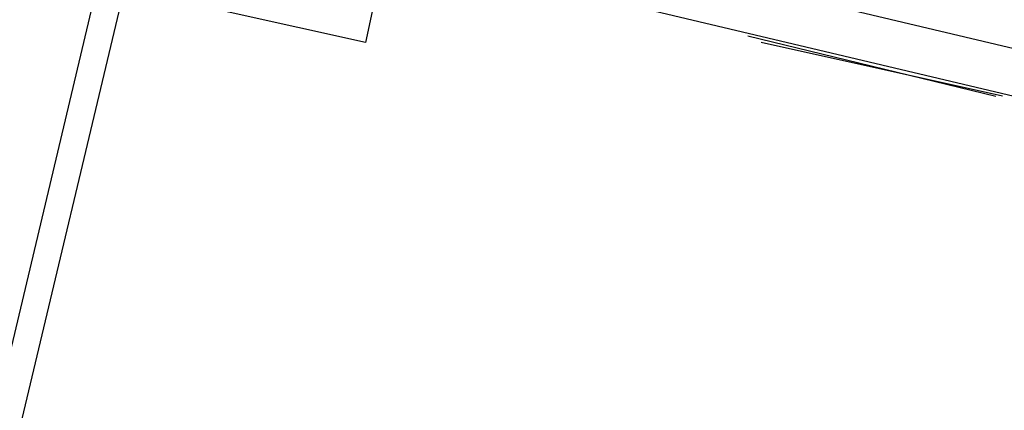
# Model space of a CAD drawing. Header units: feet. Extents: x -79 to 198, y -22 to 181.
# Tile 189 of 256: x 76.699 to 78.657, y 153.167 to 153.943. Entities that reach past the tile are written whole.
import ezdxf

# ---------------------------------------------------------------- set-up
doc = ezdxf.new("R2010")
doc.units = ezdxf.units.FT
doc.layers.add('A-LINEA', color=7, linetype='CONTINUOUS')

msp = doc.modelspace()

# ---------------------------------------------------------------- linework, layer by layer
at = {"layer": 'A-LINEA'}
for p, q in [((77.4267, 154.0844), (77.3867, 153.8978)), ((76.8667, 154.0711), (75.4267, 148.0044)), ((79.52, 153.6844), (77.8933, 154.0711)), ((77.72, 154.0178), (86.3733, 151.9644)), ((76.9067, 154.0044), (75.4667, 147.9511)), ((77.3867, 153.8978), (76.9067, 154.0044)), ((78.1467, 153.9111), (78.64, 153.7911)), ((78.6533, 153.7911), (78.1733, 153.8978))]:
    msp.add_line(p, q, dxfattribs=at)

doc.saveas('drawing.dxf')
